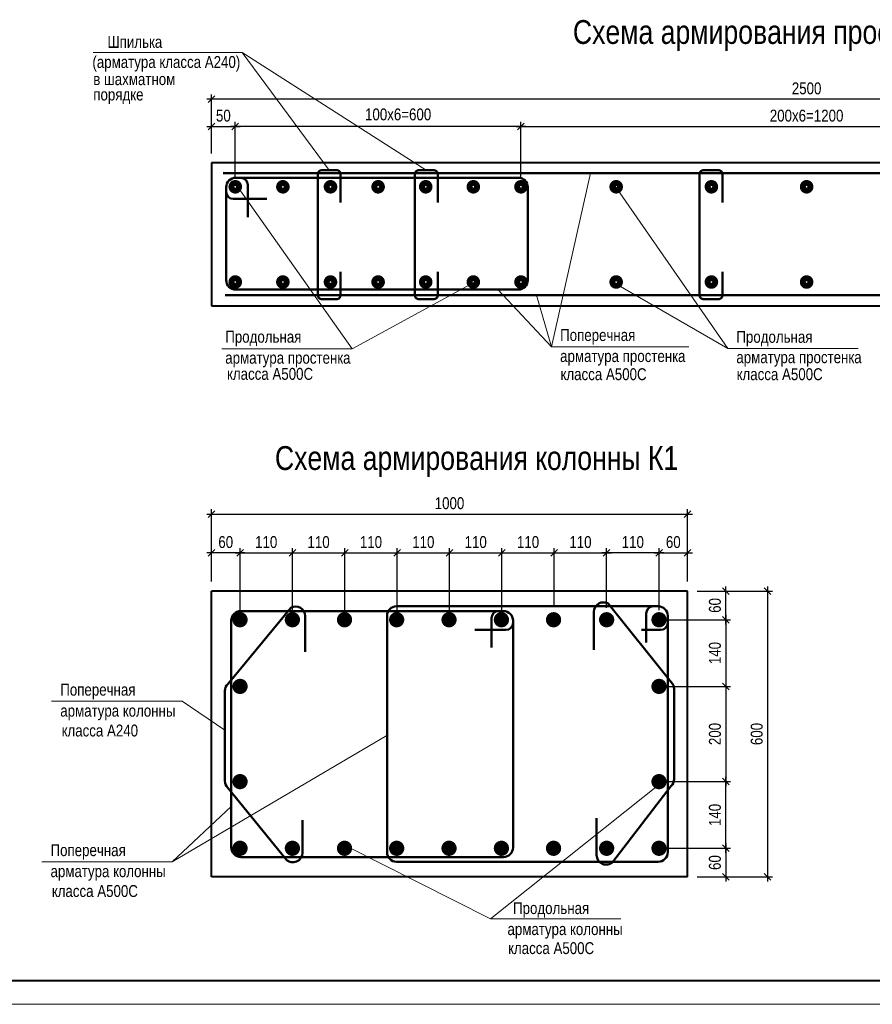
# Model space of a CAD drawing. Header units: millimetres. Extents: x 7861763 to 7919797, y 2044192 to 2085175.
# Tile 3 of 7: x 7881574 to 7899481, y 2044192 to 2064872. Entities that reach past the tile are written whole.
import ezdxf

# ---------------------------------------------------------------- set-up
doc = ezdxf.new("R2010")
doc.units = ezdxf.units.MM
doc.header["$MEASUREMENT"] = 0
for name, color, linetype, lineweight in [('СК-040-С(тены)', 12, 'Continuous', 40), ('СК-060-А(рматура)', 1, 'Continuous', 50), ('СК-200-Р(амка)', 7, 'Continuous', 40), ('СК-210-Р-РАМКА ЛИНИИ ТОНКИЕ', 7, 'Continuous', 15), ('СК-400-Т(екст)', 7, 'Continuous', 20)]:
    doc.layers.add(name, color=color, linetype=linetype, lineweight=lineweight)
doc.styles.add('RUSS', font='arial.ttf', dxfattribs={"width": 0.8})
doc.dimstyles.new('10', dxfattribs={"dimtxt": 250, "dimasz": 140, "dimexe": 100, "dimexo": 200, "dimgap": 100, "dimtad": 1, "dimdec": 0, "dimlfac": 0.1, "dimzin": 0, "dimdsep": 46, "dimtxsty": 'RUSS', "dimblk1": 'OBLIQUE', "dimblk2": 'OBLIQUE', "dimsah": 1, "dimcen": 0, "dimdle": 100, "dimclrd": 256, "dimclre": 256, "dimclrt": 256, "dimadec": 0, "dimazin": 0, "dimtfac": 1, "dimtdec": 0, "dimtix": 1, "dimtmove": 2, "dimatfit": 3, "dimldrblk": 'OBLIQUE', "dimfxl": 1, "dimtvp": 0.014, "dimtolj": 1, "dimtzin": 0, "dimarcsym": 0})

# ---------------------------------------------------------------- blocks, each defined once
blk = doc.blocks.new('_OBLIQUE')
at = {"color": 0, "linetype": 'ByBlock'}
blk.add_line((-0.5, -0.5), (0.5, 0.5), dxfattribs=at)
blk = doc.blocks.new('*D16')
at = {"layer": 'Defpoints', "color": 0, "transparency": 16777216}
for p in [(7885601, 2063200), (7885601, 2061862), (7910601, 2061862)]:
    blk.add_point(p, dxfattribs=at)
at = {"layer": 'СК-400-Т(екст)', "lineweight": -2, "transparency": 16777216}
for p, q in [((7885601, 2062062), (7885601, 2063300)), ((7910601, 2062062), (7910601, 2063300)), ((7910701, 2063200), (7885501, 2063200))]:
    blk.add_line(p, q, dxfattribs=at)
at = {"layer": 'СК-400-Т(екст)', "lineweight": -2, "transparency": 16777216, "xscale": 140, "yscale": 140, "zscale": 140, "rotation": 180}
blk.add_blockref('_OBLIQUE', (7885601, 2063200), dxfattribs=at)
at = {"layer": 'СК-400-Т(екст)', "lineweight": -2, "transparency": 16777216, "xscale": 140, "yscale": 140, "zscale": 140}
blk.add_blockref('_OBLIQUE', (7910601, 2063200), dxfattribs=at)
at = {"layer": 'СК-400-Т(екст)', "transparency": 16777216, "insert": (7898101, 2063428), "char_height": 250, "attachment_point": 5, "style": 'RUSS'}
blk.add_mtext('\\A1;2500', dxfattribs=at)
blk = doc.blocks.new('*D17')
at = {"layer": 'Defpoints', "color": 0, "transparency": 16777216}
for p in [(7886101, 2062627), (7885601, 2061862), (7886101, 2061617)]:
    blk.add_point(p, dxfattribs=at)
at = {"layer": 'СК-400-Т(екст)', "lineweight": -2, "transparency": 16777216}
for p, q in [((7885601, 2062062), (7885601, 2062727)), ((7886101, 2061817), (7886101, 2062727)), ((7885501, 2062627), (7886201, 2062627))]:
    blk.add_line(p, q, dxfattribs=at)
at = {"layer": 'СК-400-Т(екст)', "lineweight": -2, "transparency": 16777216, "xscale": 140, "yscale": 140, "zscale": 140, "rotation": 180}
blk.add_blockref('_OBLIQUE', (7885601, 2062627), dxfattribs=at)
at = {"layer": 'СК-400-Т(екст)', "lineweight": -2, "transparency": 16777216, "xscale": 140, "yscale": 140, "zscale": 140}
blk.add_blockref('_OBLIQUE', (7886101, 2062627), dxfattribs=at)
at = {"layer": 'СК-400-Т(екст)', "transparency": 16777216, "insert": (7885851, 2062855), "char_height": 250, "attachment_point": 5, "style": 'RUSS'}
blk.add_mtext('\\A1;50', dxfattribs=at)
blk = doc.blocks.new('*D22')
at = {"layer": 'Defpoints', "color": 0, "linetype": 'Continuous', "transparency": 16777216}
for p in [(7886101, 2062627), (7886101, 2061362), (7892101, 2061362)]:
    blk.add_point(p, dxfattribs=at)
at = {"layer": 'СК-400-Т(екст)', "linetype": 'Continuous', "lineweight": -2, "transparency": 16777216}
for p, q in [((7886101, 2061562), (7886101, 2062727)), ((7892101, 2061562), (7892101, 2062727)), ((7892201, 2062627), (7886001, 2062627))]:
    blk.add_line(p, q, dxfattribs=at)
at = {"layer": 'СК-400-Т(екст)', "linetype": 'Continuous', "lineweight": -2, "transparency": 16777216, "xscale": 140, "yscale": 140, "zscale": 140, "rotation": 180}
blk.add_blockref('_OBLIQUE', (7886101, 2062627), dxfattribs=at)
at = {"layer": 'СК-400-Т(екст)', "linetype": 'Continuous', "lineweight": -2, "transparency": 16777216, "xscale": 140, "yscale": 140, "zscale": 140}
blk.add_blockref('_OBLIQUE', (7892101, 2062627), dxfattribs=at)
at = {"layer": 'СК-400-Т(екст)', "linetype": 'Continuous', "transparency": 16777216, "insert": (7889522, 2062881), "char_height": 250, "attachment_point": 5, "style": 'RUSS'}
blk.add_mtext('\\A1;100x6=600', dxfattribs=at)
blk = doc.blocks.new('*D24')
at = {"layer": 'Defpoints', "color": 0, "transparency": 16777216}
for p in [(7895601, 2052869), (7896404, 2052869), (7895001, 2052269)]:
    blk.add_point(p, dxfattribs=at)
at = {"layer": 'СК-400-Т(екст)', "lineweight": -2, "transparency": 16777216}
for p, q in [((7896404, 2052169), (7896404, 2052969)), ((7895801, 2052869), (7896504, 2052869)), ((7895201, 2052269), (7896504, 2052269))]:
    blk.add_line(p, q, dxfattribs=at)
at = {"layer": 'СК-400-Т(екст)', "lineweight": -2, "transparency": 16777216, "xscale": 140, "yscale": 140, "zscale": 140}
for p, rotation in [((7896404, 2052869), 90), ((7896404, 2052269), 270)]:
    blk.add_blockref('_OBLIQUE', p, dxfattribs=dict(at, rotation=rotation))
at = {"layer": 'СК-400-Т(екст)', "transparency": 16777216, "insert": (7896176, 2052569), "char_height": 250, "attachment_point": 5, "rotation": 90, "style": 'RUSS'}
blk.add_mtext('\\A1;60', dxfattribs=at)
blk = doc.blocks.new('*D18')
at = {"layer": 'Defpoints', "color": 0, "transparency": 16777216}
for p in [(7895001, 2052269), (7895001, 2050869), (7896404, 2050869)]:
    blk.add_point(p, dxfattribs=at)
at = {"layer": 'СК-400-Т(екст)', "lineweight": -2, "transparency": 16777216}
for p, q in [((7896404, 2052369), (7896404, 2050769)), ((7895201, 2052269), (7896504, 2052269)), ((7895201, 2050869), (7896504, 2050869))]:
    blk.add_line(p, q, dxfattribs=at)
at = {"layer": 'СК-400-Т(екст)', "lineweight": -2, "transparency": 16777216, "xscale": 140, "yscale": 140, "zscale": 140}
for p, rotation in [((7896404, 2052269), 90), ((7896404, 2050869), 270)]:
    blk.add_blockref('_OBLIQUE', p, dxfattribs=dict(at, rotation=rotation))
at = {"layer": 'СК-400-Т(екст)', "transparency": 16777216, "insert": (7896176, 2051569), "char_height": 250, "attachment_point": 5, "rotation": 90, "style": 'RUSS'}
blk.add_mtext('\\A1;140', dxfattribs=at)
blk = doc.blocks.new('*D25')
at = {"layer": 'Defpoints', "color": 0, "transparency": 16777216}
for p in [(7895001, 2050869), (7895001, 2048869), (7896404, 2048869)]:
    blk.add_point(p, dxfattribs=at)
at = {"layer": 'СК-400-Т(екст)', "lineweight": -2, "transparency": 16777216}
for p, q in [((7896404, 2050969), (7896404, 2048769)), ((7895201, 2050869), (7896504, 2050869)), ((7895201, 2048869), (7896504, 2048869))]:
    blk.add_line(p, q, dxfattribs=at)
at = {"layer": 'СК-400-Т(екст)', "lineweight": -2, "transparency": 16777216, "xscale": 140, "yscale": 140, "zscale": 140}
for p, rotation in [((7896404, 2050869), 90), ((7896404, 2048869), 270)]:
    blk.add_blockref('_OBLIQUE', p, dxfattribs=dict(at, rotation=rotation))
at = {"layer": 'СК-400-Т(екст)', "transparency": 16777216, "insert": (7896176, 2049869), "char_height": 250, "attachment_point": 5, "rotation": 90, "style": 'RUSS'}
blk.add_mtext('\\A1;200', dxfattribs=at)
blk = doc.blocks.new('*D19')
at = {"layer": 'Defpoints', "color": 0, "transparency": 16777216}
for p in [(7895001, 2047469), (7895601, 2046869), (7896404, 2046869)]:
    blk.add_point(p, dxfattribs=at)
at = {"layer": 'СК-400-Т(екст)', "lineweight": -2, "transparency": 16777216}
for p, q in [((7896404, 2047569), (7896404, 2046769)), ((7895201, 2047469), (7896504, 2047469)), ((7895801, 2046869), (7896504, 2046869))]:
    blk.add_line(p, q, dxfattribs=at)
at = {"layer": 'СК-400-Т(екст)', "lineweight": -2, "transparency": 16777216, "xscale": 140, "yscale": 140, "zscale": 140}
for p, rotation in [((7896404, 2047469), 90), ((7896404, 2046869), 270)]:
    blk.add_blockref('_OBLIQUE', p, dxfattribs=dict(at, rotation=rotation))
at = {"layer": 'СК-400-Т(екст)', "transparency": 16777216, "insert": (7896176, 2047169), "char_height": 250, "attachment_point": 5, "rotation": 90, "style": 'RUSS'}
blk.add_mtext('\\A1;60', dxfattribs=at)
blk = doc.blocks.new('*D20')
at = {"layer": 'Defpoints', "color": 0, "transparency": 16777216}
for p in [(7895001, 2048869), (7896404, 2048869), (7895001, 2047469)]:
    blk.add_point(p, dxfattribs=at)
at = {"layer": 'СК-400-Т(екст)', "lineweight": -2, "transparency": 16777216}
for p, q in [((7895201, 2048869), (7896504, 2048869)), ((7896404, 2047369), (7896404, 2048969)), ((7895201, 2047469), (7896504, 2047469))]:
    blk.add_line(p, q, dxfattribs=at)
at = {"layer": 'СК-400-Т(екст)', "lineweight": -2, "transparency": 16777216, "xscale": 140, "yscale": 140, "zscale": 140}
for p, rotation in [((7896404, 2048869), 90), ((7896404, 2047469), 270)]:
    blk.add_blockref('_OBLIQUE', p, dxfattribs=dict(at, rotation=rotation))
at = {"layer": 'СК-400-Т(екст)', "transparency": 16777216, "insert": (7896176, 2048169), "char_height": 250, "attachment_point": 5, "rotation": 90, "style": 'RUSS'}
blk.add_mtext('\\A1;140', dxfattribs=at)
blk = doc.blocks.new('*D21')
at = {"layer": 'Defpoints', "color": 0, "transparency": 16777216}
for p in [(7895601, 2052869), (7895601, 2046869), (7897282, 2046869)]:
    blk.add_point(p, dxfattribs=at)
at = {"layer": 'СК-400-Т(екст)', "lineweight": -2, "transparency": 16777216}
for p, q in [((7897282, 2052969), (7897282, 2046769)), ((7895801, 2052869), (7897382, 2052869)), ((7895801, 2046869), (7897382, 2046869))]:
    blk.add_line(p, q, dxfattribs=at)
at = {"layer": 'СК-400-Т(екст)', "lineweight": -2, "transparency": 16777216, "xscale": 140, "yscale": 140, "zscale": 140}
for p, rotation in [((7897282, 2052869), 90), ((7897282, 2046869), 270)]:
    blk.add_blockref('_OBLIQUE', p, dxfattribs=dict(at, rotation=rotation))
at = {"layer": 'СК-400-Т(екст)', "transparency": 16777216, "insert": (7897054, 2049869), "char_height": 250, "attachment_point": 5, "rotation": 90, "style": 'RUSS'}
blk.add_mtext('\\A1;600', dxfattribs=at)
blk = doc.blocks.new('*D8')
at = {"layer": 'Defpoints', "color": 0, "transparency": 16777216}
for p in [(7895601, 2053671), (7895601, 2052869), (7895001, 2052269)]:
    blk.add_point(p, dxfattribs=at)
at = {"layer": 'СК-400-Т(екст)', "lineweight": -2, "transparency": 16777216}
for p, q in [((7895001, 2052469), (7895001, 2053771)), ((7895601, 2053069), (7895601, 2053771)), ((7894901, 2053671), (7895701, 2053671))]:
    blk.add_line(p, q, dxfattribs=at)
at = {"layer": 'СК-400-Т(екст)', "lineweight": -2, "transparency": 16777216, "xscale": 140, "yscale": 140, "zscale": 140, "rotation": 180}
blk.add_blockref('_OBLIQUE', (7895001, 2053671), dxfattribs=at)
at = {"layer": 'СК-400-Т(екст)', "lineweight": -2, "transparency": 16777216, "xscale": 140, "yscale": 140, "zscale": 140}
blk.add_blockref('_OBLIQUE', (7895601, 2053671), dxfattribs=at)
at = {"layer": 'СК-400-Т(екст)', "transparency": 16777216, "insert": (7895301, 2053899), "char_height": 250, "attachment_point": 5, "style": 'RUSS'}
blk.add_mtext('\\A1;60', dxfattribs=at)
blk = doc.blocks.new('*D9')
at = {"layer": 'Defpoints', "color": 0, "transparency": 16777216}
for p in [(7893901, 2053671), (7893901, 2052317), (7895001, 2052269)]:
    blk.add_point(p, dxfattribs=at)
at = {"layer": 'СК-400-Т(екст)', "lineweight": -2, "transparency": 16777216}
for p, q in [((7893901, 2052517), (7893901, 2053771)), ((7895001, 2052469), (7895001, 2053771)), ((7895101, 2053671), (7893801, 2053671))]:
    blk.add_line(p, q, dxfattribs=at)
at = {"layer": 'СК-400-Т(екст)', "lineweight": -2, "transparency": 16777216, "xscale": 140, "yscale": 140, "zscale": 140, "rotation": 180}
blk.add_blockref('_OBLIQUE', (7893901, 2053671), dxfattribs=at)
at = {"layer": 'СК-400-Т(екст)', "lineweight": -2, "transparency": 16777216, "xscale": 140, "yscale": 140, "zscale": 140}
blk.add_blockref('_OBLIQUE', (7895001, 2053671), dxfattribs=at)
at = {"layer": 'СК-400-Т(екст)', "transparency": 16777216, "insert": (7894451, 2053899), "char_height": 250, "attachment_point": 5, "style": 'RUSS'}
blk.add_mtext('\\A1;110', dxfattribs=at)
blk = doc.blocks.new('*D10')
at = {"layer": 'Defpoints', "color": 0, "transparency": 16777216}
for p in [(7885601, 2053671), (7885601, 2052869), (7886201, 2052269)]:
    blk.add_point(p, dxfattribs=at)
at = {"layer": 'СК-400-Т(екст)', "lineweight": -2, "transparency": 16777216}
for p, q in [((7885601, 2053069), (7885601, 2053771)), ((7886201, 2052469), (7886201, 2053771)), ((7886301, 2053671), (7885501, 2053671))]:
    blk.add_line(p, q, dxfattribs=at)
at = {"layer": 'СК-400-Т(екст)', "lineweight": -2, "transparency": 16777216, "xscale": 140, "yscale": 140, "zscale": 140, "rotation": 180}
blk.add_blockref('_OBLIQUE', (7885601, 2053671), dxfattribs=at)
at = {"layer": 'СК-400-Т(екст)', "lineweight": -2, "transparency": 16777216, "xscale": 140, "yscale": 140, "zscale": 140}
blk.add_blockref('_OBLIQUE', (7886201, 2053671), dxfattribs=at)
at = {"layer": 'СК-400-Т(екст)', "transparency": 16777216, "insert": (7885901, 2053899), "char_height": 250, "attachment_point": 5, "style": 'RUSS'}
blk.add_mtext('\\A1;60', dxfattribs=at)
blk = doc.blocks.new('*D11')
at = {"layer": 'Defpoints', "color": 0, "transparency": 16777216}
for p in [(7887301, 2053671), (7886201, 2052269), (7887301, 2052269)]:
    blk.add_point(p, dxfattribs=at)
at = {"layer": 'СК-400-Т(екст)', "lineweight": -2, "transparency": 16777216}
for p, q in [((7886201, 2052469), (7886201, 2053771)), ((7887301, 2052469), (7887301, 2053771)), ((7886101, 2053671), (7887401, 2053671))]:
    blk.add_line(p, q, dxfattribs=at)
at = {"layer": 'СК-400-Т(екст)', "lineweight": -2, "transparency": 16777216, "xscale": 140, "yscale": 140, "zscale": 140, "rotation": 180}
blk.add_blockref('_OBLIQUE', (7886201, 2053671), dxfattribs=at)
at = {"layer": 'СК-400-Т(екст)', "lineweight": -2, "transparency": 16777216, "xscale": 140, "yscale": 140, "zscale": 140}
blk.add_blockref('_OBLIQUE', (7887301, 2053671), dxfattribs=at)
at = {"layer": 'СК-400-Т(екст)', "transparency": 16777216, "insert": (7886751, 2053899), "char_height": 250, "attachment_point": 5, "style": 'RUSS'}
blk.add_mtext('\\A1;110', dxfattribs=at)
blk = doc.blocks.new('*D12')
at = {"layer": 'Defpoints', "color": 0, "transparency": 16777216}
for p in [(7895601, 2054488), (7885601, 2052869), (7895601, 2052869)]:
    blk.add_point(p, dxfattribs=at)
at = {"layer": 'СК-400-Т(екст)', "lineweight": -2, "transparency": 16777216}
for p, q in [((7885501, 2054488), (7895701, 2054488)), ((7885601, 2053069), (7885601, 2054588)), ((7895601, 2053069), (7895601, 2054588))]:
    blk.add_line(p, q, dxfattribs=at)
at = {"layer": 'СК-400-Т(екст)', "lineweight": -2, "transparency": 16777216, "xscale": 140, "yscale": 140, "zscale": 140, "rotation": 180}
blk.add_blockref('_OBLIQUE', (7885601, 2054488), dxfattribs=at)
at = {"layer": 'СК-400-Т(екст)', "lineweight": -2, "transparency": 16777216, "xscale": 140, "yscale": 140, "zscale": 140}
blk.add_blockref('_OBLIQUE', (7895601, 2054488), dxfattribs=at)
at = {"layer": 'СК-400-Т(екст)', "transparency": 16777216, "insert": (7890601, 2054715), "char_height": 250, "attachment_point": 5, "style": 'RUSS'}
blk.add_mtext('\\A1;1000', dxfattribs=at)
blk = doc.blocks.new('*D27')
at = {"layer": 'Defpoints', "color": 0, "transparency": 16777216}
for p in [(7888401, 2053671), (7887301, 2052869), (7888401, 2052869)]:
    blk.add_point(p, dxfattribs=at)
at = {"layer": 'СК-400-Т(екст)', "lineweight": -2, "transparency": 16777216}
for p, q in [((7887301, 2053069), (7887301, 2053771)), ((7888401, 2053069), (7888401, 2053771)), ((7887201, 2053671), (7888501, 2053671))]:
    blk.add_line(p, q, dxfattribs=at)
at = {"layer": 'СК-400-Т(екст)', "lineweight": -2, "transparency": 16777216, "xscale": 140, "yscale": 140, "zscale": 140, "rotation": 180}
blk.add_blockref('_OBLIQUE', (7887301, 2053671), dxfattribs=at)
at = {"layer": 'СК-400-Т(екст)', "lineweight": -2, "transparency": 16777216, "xscale": 140, "yscale": 140, "zscale": 140}
blk.add_blockref('_OBLIQUE', (7888401, 2053671), dxfattribs=at)
at = {"layer": 'СК-400-Т(екст)', "transparency": 16777216, "insert": (7887851, 2053899), "char_height": 250, "attachment_point": 5, "style": 'RUSS'}
blk.add_mtext('\\A1;110', dxfattribs=at)
blk = doc.blocks.new('*D28')
at = {"layer": 'Defpoints', "color": 0, "transparency": 16777216}
for p in [(7889501, 2053671), (7888401, 2052269), (7889501, 2052269)]:
    blk.add_point(p, dxfattribs=at)
at = {"layer": 'СК-400-Т(екст)', "lineweight": -2, "transparency": 16777216}
for p, q in [((7888401, 2052469), (7888401, 2053771)), ((7889501, 2052469), (7889501, 2053771)), ((7888301, 2053671), (7889601, 2053671))]:
    blk.add_line(p, q, dxfattribs=at)
at = {"layer": 'СК-400-Т(екст)', "lineweight": -2, "transparency": 16777216, "xscale": 140, "yscale": 140, "zscale": 140, "rotation": 180}
blk.add_blockref('_OBLIQUE', (7888401, 2053671), dxfattribs=at)
at = {"layer": 'СК-400-Т(екст)', "lineweight": -2, "transparency": 16777216, "xscale": 140, "yscale": 140, "zscale": 140}
blk.add_blockref('_OBLIQUE', (7889501, 2053671), dxfattribs=at)
at = {"layer": 'СК-400-Т(екст)', "transparency": 16777216, "insert": (7888951, 2053899), "char_height": 250, "attachment_point": 5, "style": 'RUSS'}
blk.add_mtext('\\A1;110', dxfattribs=at)
blk = doc.blocks.new('*D29')
at = {"layer": 'Defpoints', "color": 0, "transparency": 16777216}
for p in [(7888401, 2053671), (7887301, 2052869), (7888401, 2052869)]:
    blk.add_point(p, dxfattribs=at)
at = {"layer": 'СК-400-Т(екст)', "lineweight": -2, "transparency": 16777216}
for p, q in [((7887301, 2053069), (7887301, 2053771)), ((7888401, 2053069), (7888401, 2053771)), ((7887201, 2053671), (7888501, 2053671))]:
    blk.add_line(p, q, dxfattribs=at)
at = {"layer": 'СК-400-Т(екст)', "lineweight": -2, "transparency": 16777216, "xscale": 140, "yscale": 140, "zscale": 140, "rotation": 180}
blk.add_blockref('_OBLIQUE', (7887301, 2053671), dxfattribs=at)
at = {"layer": 'СК-400-Т(екст)', "lineweight": -2, "transparency": 16777216, "xscale": 140, "yscale": 140, "zscale": 140}
blk.add_blockref('_OBLIQUE', (7888401, 2053671), dxfattribs=at)
at = {"layer": 'СК-400-Т(екст)', "transparency": 16777216, "insert": (7887851, 2053899), "char_height": 250, "attachment_point": 5, "style": 'RUSS'}
blk.add_mtext('\\A1;110', dxfattribs=at)
blk = doc.blocks.new('*D30')
at = {"layer": 'Defpoints', "color": 0, "transparency": 16777216}
for p in [(7891701, 2053671), (7890601, 2052269), (7891701, 2052269)]:
    blk.add_point(p, dxfattribs=at)
at = {"layer": 'СК-400-Т(екст)', "lineweight": -2, "transparency": 16777216}
for p, q in [((7890601, 2052469), (7890601, 2053771)), ((7891701, 2052469), (7891701, 2053771)), ((7890501, 2053671), (7891801, 2053671))]:
    blk.add_line(p, q, dxfattribs=at)
at = {"layer": 'СК-400-Т(екст)', "lineweight": -2, "transparency": 16777216, "xscale": 140, "yscale": 140, "zscale": 140, "rotation": 180}
blk.add_blockref('_OBLIQUE', (7890601, 2053671), dxfattribs=at)
at = {"layer": 'СК-400-Т(екст)', "lineweight": -2, "transparency": 16777216, "xscale": 140, "yscale": 140, "zscale": 140}
blk.add_blockref('_OBLIQUE', (7891701, 2053671), dxfattribs=at)
at = {"layer": 'СК-400-Т(екст)', "transparency": 16777216, "insert": (7891151, 2053899), "char_height": 250, "attachment_point": 5, "style": 'RUSS'}
blk.add_mtext('\\A1;110', dxfattribs=at)
blk = doc.blocks.new('*D31')
at = {"layer": 'Defpoints', "color": 0, "transparency": 16777216}
for p in [(7892801, 2053671), (7891701, 2052869), (7892801, 2052869)]:
    blk.add_point(p, dxfattribs=at)
at = {"layer": 'СК-400-Т(екст)', "lineweight": -2, "transparency": 16777216}
for p, q in [((7891701, 2053069), (7891701, 2053771)), ((7892801, 2053069), (7892801, 2053771)), ((7891601, 2053671), (7892901, 2053671))]:
    blk.add_line(p, q, dxfattribs=at)
at = {"layer": 'СК-400-Т(екст)', "lineweight": -2, "transparency": 16777216, "xscale": 140, "yscale": 140, "zscale": 140, "rotation": 180}
blk.add_blockref('_OBLIQUE', (7891701, 2053671), dxfattribs=at)
at = {"layer": 'СК-400-Т(екст)', "lineweight": -2, "transparency": 16777216, "xscale": 140, "yscale": 140, "zscale": 140}
blk.add_blockref('_OBLIQUE', (7892801, 2053671), dxfattribs=at)
at = {"layer": 'СК-400-Т(екст)', "transparency": 16777216, "insert": (7892251, 2053899), "char_height": 250, "attachment_point": 5, "style": 'RUSS'}
blk.add_mtext('\\A1;110', dxfattribs=at)
blk = doc.blocks.new('*D32')
at = {"layer": 'Defpoints', "color": 0, "transparency": 16777216}
for p in [(7893901, 2053671), (7893901, 2052869), (7892801, 2052362)]:
    blk.add_point(p, dxfattribs=at)
at = {"layer": 'СК-400-Т(екст)', "lineweight": -2, "transparency": 16777216}
for p, q in [((7892801, 2052562), (7892801, 2053771)), ((7893901, 2053069), (7893901, 2053771)), ((7892701, 2053671), (7894001, 2053671))]:
    blk.add_line(p, q, dxfattribs=at)
at = {"layer": 'СК-400-Т(екст)', "lineweight": -2, "transparency": 16777216, "xscale": 140, "yscale": 140, "zscale": 140, "rotation": 180}
blk.add_blockref('_OBLIQUE', (7892801, 2053671), dxfattribs=at)
at = {"layer": 'СК-400-Т(екст)', "lineweight": -2, "transparency": 16777216, "xscale": 140, "yscale": 140, "zscale": 140}
blk.add_blockref('_OBLIQUE', (7893901, 2053671), dxfattribs=at)
at = {"layer": 'СК-400-Т(екст)', "transparency": 16777216, "insert": (7893351, 2053899), "char_height": 250, "attachment_point": 5, "style": 'RUSS'}
blk.add_mtext('\\A1;110', dxfattribs=at)
blk = doc.blocks.new('*D33')
at = {"layer": 'Defpoints', "color": 0, "transparency": 16777216}
for p in [(7890601, 2053671), (7889501, 2052869), (7890601, 2052869)]:
    blk.add_point(p, dxfattribs=at)
at = {"layer": 'СК-400-Т(екст)', "lineweight": -2, "transparency": 16777216}
for p, q in [((7889501, 2053069), (7889501, 2053771)), ((7890601, 2053069), (7890601, 2053771)), ((7889401, 2053671), (7890701, 2053671))]:
    blk.add_line(p, q, dxfattribs=at)
at = {"layer": 'СК-400-Т(екст)', "lineweight": -2, "transparency": 16777216, "xscale": 140, "yscale": 140, "zscale": 140, "rotation": 180}
blk.add_blockref('_OBLIQUE', (7889501, 2053671), dxfattribs=at)
at = {"layer": 'СК-400-Т(екст)', "lineweight": -2, "transparency": 16777216, "xscale": 140, "yscale": 140, "zscale": 140}
blk.add_blockref('_OBLIQUE', (7890601, 2053671), dxfattribs=at)
at = {"layer": 'СК-400-Т(екст)', "transparency": 16777216, "insert": (7890051, 2053899), "char_height": 250, "attachment_point": 5, "style": 'RUSS'}
blk.add_mtext('\\A1;110', dxfattribs=at)
blk = doc.blocks.new('*D35')
at = {"layer": 'Defpoints', "color": 0, "linetype": 'Continuous', "transparency": 16777216}
for p in [(7904101, 2062627), (7892101, 2061362), (7904101, 2061362)]:
    blk.add_point(p, dxfattribs=at)
at = {"layer": 'СК-400-Т(екст)', "linetype": 'Continuous', "lineweight": -2, "transparency": 16777216}
for p, q in [((7892101, 2061562), (7892101, 2062727)), ((7904101, 2061562), (7904101, 2062727)), ((7892001, 2062627), (7904201, 2062627))]:
    blk.add_line(p, q, dxfattribs=at)
at = {"layer": 'СК-400-Т(екст)', "linetype": 'Continuous', "lineweight": -2, "transparency": 16777216, "xscale": 140, "yscale": 140, "zscale": 140, "rotation": 180}
blk.add_blockref('_OBLIQUE', (7892101, 2062627), dxfattribs=at)
at = {"layer": 'СК-400-Т(екст)', "linetype": 'Continuous', "lineweight": -2, "transparency": 16777216, "xscale": 140, "yscale": 140, "zscale": 140}
blk.add_blockref('_OBLIQUE', (7904101, 2062627), dxfattribs=at)
at = {"layer": 'СК-400-Т(екст)', "linetype": 'Continuous', "transparency": 16777216, "insert": (7898101, 2062855), "char_height": 250, "attachment_point": 5, "style": 'RUSS'}
blk.add_mtext('\\A1;200x6=1200', dxfattribs=at)

msp = doc.modelspace()

# ---------------------------------------------------------------- linework, layer by layer
at = {"layer": 'СК-040-С(тены)'}
for p, q in [((7885601.3, 2061862.2), (7885601.3, 2058862.2)), ((7910601.3, 2061862.2), (7885601.3, 2061862.2)), ((7885601.3, 2058862.2), (7910601.3, 2058862.2)), ((7885601.3, 2046868.6), (7885601.3, 2052868.6)), ((7895601.3, 2052868.6), (7885601.3, 2052868.6)), ((7895601.3, 2046868.6), (7895601.3, 2052868.6)), ((7895601.3, 2046868.6), (7885601.3, 2046868.6))]:
    msp.add_line(p, q, dxfattribs=at)
at = {"layer": 'СК-060-А(рматура)'}
for p, q in [((7885848.5, 2061648.7), (7910448.2, 2061648.7)), ((7892045.8, 2061551.4), (7886110.7, 2061551.4)), ((7885910.7, 2061351.4), (7885910.7, 2059403.4)), ((7886364.1, 2061401.4), (7886364.1, 2060720.8)), ((7892245.8, 2061351.4), (7892245.8, 2059403.4)), ((7886763.3, 2061107), (7886060.7, 2061107)), ((7892045.8, 2059203.4), (7886110.7, 2059203.4)), ((7885889.8, 2059087.3), (7910456.4, 2059087.3)), ((7894984.7, 2052550.8), (7889488.2, 2052550.8)), ((7893933.8, 2052607.5), (7895259.2, 2050956.6)), ((7887268.8, 2052518.6), (7885943.5, 2050916.2)), ((7891735.9, 2052450.8), (7886217.9, 2052450.8)), ((7887568.6, 2052345.3), (7887568.6, 2051595.4)), ((7889288.2, 2047385.4), (7889288.2, 2052350.8)), ((7893634, 2052434.2), (7893634, 2051635.8)), ((7894731.3, 2052400.8), (7894731.3, 2051788.9)), ((7895184.7, 2047385.4), (7895184.7, 2052350.8)), ((7886017.9, 2047485.4), (7886017.9, 2052250.8)), ((7891482.5, 2052300.8), (7891482.5, 2051688.9)), ((7891935.9, 2047485.4), (7891935.9, 2052250.8)), ((7891133.4, 2052055.4), (7891785.9, 2052055.4)), ((7894632.1, 2052055.4), (7895034.7, 2052055.4)), ((7885883.9, 2050773.9), (7885883.9, 2048882.7)), ((7895318.7, 2050814.2), (7895318.7, 2048923)), ((7887171.9, 2047233.5), (7885943.5, 2048740.3)), ((7894030.7, 2047182.9), (7895259.2, 2048780.7)), ((7887512.4, 2047375.9), (7887512.4, 2048059.9)), ((7893690.2, 2047325.2), (7893690.2, 2048100.3)), ((7891735.9, 2047285.4), (7886217.9, 2047285.4)), ((7894984.7, 2047185.4), (7889488.2, 2047185.4))]:
    msp.add_line(p, q, dxfattribs=at)
at = {"layer": 'СК-060-А(рматура)', "flags": 128}
for points in [[(7888314.8, 2059576.4), (7888314.8, 2059089.7, -0.4142136), (7888224.8, 2058999.7), (7887923.7, 2058999.7, -0.4142136), (7887833.7, 2059089.7), (7887833.7, 2061624.1, -0.4142136), (7887923.7, 2061714.1), (7888224.8, 2061714.1, -0.4142136), (7888314.8, 2061624.1), (7888314.8, 2061029.9)], [(7890354.6, 2059576.4), (7890354.6, 2059089.7, -0.4142136), (7890264.6, 2058999.7), (7889963.5, 2058999.7, -0.4142136), (7889873.5, 2059089.7), (7889873.5, 2061624.1, -0.4142136), (7889963.5, 2061714.1), (7890264.6, 2061714.1, -0.4142136), (7890354.6, 2061624.1), (7890354.6, 2061029.9)], [(7896333.9, 2059576.4), (7896333.9, 2059089.7, -0.4142136), (7896243.9, 2058999.7), (7895942.8, 2058999.7, -0.4142136), (7895852.8, 2059089.7), (7895852.8, 2061624.1, -0.4142136), (7895942.8, 2061714.1), (7896243.9, 2061714.1, -0.4142136), (7896333.9, 2061624.1), (7896333.9, 2061029.9)]]:
    msp.add_lwpolyline(points, format="xyb", dxfattribs=at)
at = {"layer": 'СК-060-А(рматура)'}
for centre, radius, start, end in [((7886110.7, 2061351.4), 200, 90, 180), ((7886214.1, 2061401.4), 150, 0, 90), ((7892045.8, 2061351.4), 200, 0, 90), ((7886060.7, 2061257), 150, 180, 270), ((7886110.7, 2059403.4), 200, 180, 270), ((7892045.8, 2059403.4), 200, 270, 0), ((7887368.6, 2052345.3), 200, 0, 119.94024), ((7889488.2, 2052350.8), 200, 90, 180), ((7893834, 2052434.2), 200, 60.05976, 180), ((7894881.3, 2052400.8), 150, 90, 180), ((7894984.7, 2052350.8), 200, 0, 90), ((7886217.9, 2052250.8), 200, 90, 180), ((7891632.5, 2052300.8), 150, 90, 180), ((7891735.9, 2052250.8), 200, 0, 90), ((7891785.9, 2052205.4), 150, 270, 0), ((7895034.7, 2052205.4), 150, 270, 0), ((7886083.9, 2050773.9), 200, 134.61601, 180), ((7895118.7, 2050814.2), 200, 0, 45.38399), ((7886083.9, 2048882.7), 200, 180, 225.38399), ((7895118.7, 2048923), 200, 314.61601, 0), ((7886217.9, 2047485.4), 200, 180, 270), ((7887312.4, 2047375.9), 200, 225.38399, 0), ((7889488.2, 2047385.4), 200, 180, 270), ((7891735.9, 2047485.4), 200, 270, 0), ((7894984.7, 2047385.4), 200, 270, 0), ((7893890.2, 2047325.2), 200, 180, 314.61601)]:
    msp.add_arc(centre, radius, start, end, dxfattribs=at)
at = {"layer": 'СК-200-Р(амка)'}
msp.add_line((7863763.2, 2044691.6), (7918111.7, 2044691.6), dxfattribs=at)
at = {"layer": 'СК-210-Р-РАМКА ЛИНИИ ТОНКИЕ'}
msp.add_line((7861763.2, 2044191.6), (7918611.7, 2044191.6), dxfattribs=at)
at = {"layer": 'СК-400-Т(екст)'}
for p, q in [((7883116.8, 2064182.2), (7886243.2, 2064182.2)), ((7886243.2, 2064182.2), (7888074.3, 2061714.1)), ((7886243.2, 2064182.2), (7890114, 2061714.1)), ((7892742.4, 2058004.3), (7893561.1, 2061648.7)), ((7888557, 2057961.7), (7886129.4, 2061394.6)), ((7896443.8, 2057966.4), (7894063.5, 2061396.2)), ((7888557, 2057961.7), (7891111.7, 2059354.4)), ((7892742.4, 2058004.3), (7891616.2, 2059203.4)), ((7896443.8, 2057966.4), (7894094.5, 2059321.9)), ((7892742.4, 2058004.3), (7892427.1, 2059087.3)), ((7885818.6, 2057961.7), (7888557, 2057961.7)), ((7892742.4, 2058004.3), (7895628.9, 2058004.3)), ((7896443.8, 2057966.4), (7899182.2, 2057966.4)), ((7882244.2, 2050556.3), (7884982.6, 2050556.3)), ((7884982.6, 2050556.3), (7885883.9, 2049948.8)), ((7884778, 2047184.8), (7889287.3, 2049835.8)), ((7891462.4, 2045984.1), (7895074.6, 2048866.5)), ((7884778, 2047184.8), (7886017.9, 2048347.6)), ((7891462.4, 2045984.1), (7888439, 2047510)), ((7882039.6, 2047184.8), (7884778, 2047184.8)), ((7891462.4, 2045984.1), (7894200.8, 2045984.1))]:
    msp.add_line(p, q, dxfattribs=at)
at = {"layer": 'СК-400-Т(екст)', "const_width": 160}
for points in [[(7886038.8, 2061362.2, 1), (7886163.8, 2061362.2, 1)], [(7887038.8, 2061362.2, 1), (7887163.8, 2061362.2, 1)], [(7888038.8, 2061362.2, 1), (7888163.8, 2061362.2, 1)], [(7889038.8, 2061362.2, 1), (7889163.8, 2061362.2, 1)], [(7890038.8, 2061362.2, 1), (7890163.8, 2061362.2, 1)], [(7891038.8, 2061362.2, 1), (7891163.8, 2061362.2, 1)], [(7892038.8, 2061362.2, 1), (7892163.8, 2061362.2, 1)], [(7894038.8, 2061362.2, 1), (7894163.8, 2061362.2, 1)], [(7896038.8, 2061362.2, 1), (7896163.8, 2061362.2, 1)], [(7898038.8, 2061362.2, 1), (7898163.8, 2061362.2, 1)], [(7886038.8, 2059362.2, 1), (7886163.8, 2059362.2, 1)], [(7887038.8, 2059362.2, 1), (7887163.8, 2059362.2, 1)], [(7888038.8, 2059362.2, 1), (7888163.8, 2059362.2, 1)], [(7889038.8, 2059362.2, 1), (7889163.8, 2059362.2, 1)], [(7890038.8, 2059362.2, 1), (7890163.8, 2059362.2, 1)], [(7891038.8, 2059362.2, 1), (7891163.8, 2059362.2, 1)], [(7892038.8, 2059362.2, 1), (7892163.8, 2059362.2, 1)], [(7894038.8, 2059362.2, 1), (7894163.8, 2059362.2, 1)], [(7896038.8, 2059362.2, 1), (7896163.8, 2059362.2, 1)], [(7898038.8, 2059362.2, 1), (7898163.8, 2059362.2, 1)], [(7886201.3, 2052188.6, 1), (7886201.3, 2052348.6, 1)], [(7886138.8, 2052268.6, 1), (7886263.8, 2052268.6, 1)], [(7887301.3, 2052188.6, 1), (7887301.3, 2052348.6, 1)], [(7887238.8, 2052268.6, 1), (7887363.8, 2052268.6, 1)], [(7888396.3, 2052188.6, 1), (7888396.3, 2052348.6, 1)], [(7888458.8, 2052268.6, -1), (7888333.8, 2052268.6, -1)], [(7889491.3, 2052188.6, 1), (7889491.3, 2052348.6, 1)], [(7889553.8, 2052268.6, -1), (7889428.8, 2052268.6, -1)], [(7890591.3, 2052188.6, 1), (7890591.3, 2052348.6, 1)], [(7890653.8, 2052268.6, -1), (7890528.8, 2052268.6, -1)], [(7891691.3, 2052188.6, -1), (7891691.3, 2052348.6, -1)], [(7892786.3, 2052188.6, -1), (7892786.3, 2052348.6, -1)], [(7893901.3, 2052188.6, 1), (7893901.3, 2052348.6, 1)], [(7895001.3, 2052188.6, 1), (7895001.3, 2052348.6, 1)], [(7894938.8, 2052268.6, 1), (7895063.8, 2052268.6, 1)], [(7886201.3, 2050788.6, 1), (7886201.3, 2050948.6, 1)], [(7886201.3, 2050931.1, -1), (7886201.3, 2050806.1, -1)], [(7895001.3, 2050788.6, 1), (7895001.3, 2050948.6, 1)], [(7895001.3, 2050931.1, 1), (7895001.3, 2050806.1, 1)], [(7886201.3, 2048788.6, 1), (7886201.3, 2048948.6, 1)], [(7886201.3, 2048806.1, 1), (7886201.3, 2048931.1, 1)], [(7895001.3, 2048788.6, 1), (7895001.3, 2048948.6, 1)], [(7895001.3, 2048806.1, -1), (7895001.3, 2048931.1, -1)], [(7886201.3, 2047388.6, 1), (7886201.3, 2047548.6, 1)], [(7886138.8, 2047468.6, -1), (7886263.8, 2047468.6, -1)], [(7887301.3, 2047388.6, 1), (7887301.3, 2047548.6, 1)], [(7887238.8, 2047468.6, -1), (7887363.8, 2047468.6, -1)], [(7888396.3, 2047388.6, 1), (7888396.3, 2047548.6, 1)], [(7888458.8, 2047468.6, 1), (7888333.8, 2047468.6, 1)], [(7889491.3, 2047388.6, 1), (7889491.3, 2047548.6, 1)], [(7889553.8, 2047468.6, 1), (7889428.8, 2047468.6, 1)], [(7890591.3, 2047388.6, 1), (7890591.3, 2047548.6, 1)], [(7890653.8, 2047468.6, 1), (7890528.8, 2047468.6, 1)], [(7891691.3, 2047388.6, -1), (7891691.3, 2047548.6, -1)], [(7892786.3, 2047388.6, -1), (7892786.3, 2047548.6, -1)], [(7893901.3, 2047388.6, 1), (7893901.3, 2047548.6, 1)], [(7893963.8, 2047468.6, 1), (7893838.8, 2047468.6, 1)], [(7895001.3, 2047388.6, 1), (7895001.3, 2047548.6, 1)], [(7894938.8, 2047468.6, -1), (7895063.8, 2047468.6, -1)]]:
    msp.add_lwpolyline(points, format="xyb", close=True, dxfattribs=at)

# ---------------------------------------------------------------- texts
at = {"layer": 'СК-400-Т(екст)', "style": 'RUSS', "width": 0.8}
for s, p in [('Cхема армирования простенков', (7893192.5, 2064363.1)), ('Cхема армирования колонны К1', (7886934.3, 2055414.7))]:
    msp.add_text(s, height=500, dxfattribs=at).set_placement(p)
at = {"layer": 'СК-400-Т(екст)', "linetype": 'Continuous', "style": 'RUSS', "width": 0.8}
for s, p in [('Шпилька', (7883417.8, 2064280.5)), ('(арматура класса А240)', (7883100.8, 2063858.3)), ('в шахматном', (7883119.7, 2063497.8)), ('порядке', (7883119.7, 2063175)), ('Продольная ', (7885891.3, 2058087.6)), ('Поперечная ', (7892924.2, 2058122.9)), ('Продольная ', (7896625.6, 2058085)), ('арматура простенка', (7885891.3, 2057646.2)), ('арматура простенка', (7892924.2, 2057681.6)), ('арматура простенка', (7896625.6, 2057657.4)), ('класса А500С', (7885929, 2057308)), ('класса А500С', (7892933.5, 2057300.8)), ('класса А500С', (7896631.9, 2057300.8)), ('Поперечная ', (7882426, 2050674.9)), ('арматура колонны', (7882426, 2050233.5)), ('класса А240', (7882454.4, 2049817)), ('Поперечная ', (7882221.4, 2047303.3)), ('арматура колонны', (7882221.4, 2046862)), ('класса А500C', (7882249.8, 2046445.4)), ('Продольная ', (7891935.4, 2046086.8)), ('арматура колонны', (7891818.8, 2045645.4)), ('класса А500C', (7891831.8, 2045246.5))]:
    msp.add_text(s, height=250, dxfattribs=at).set_placement(p)

# ---------------------------------------------------------------- dimensions: what is measured, and where the dimension line sits
at = {"layer": 'СК-400-Т(екст)'}
for base, p1, p2, picture, middle in [((7885601.3, 2063200.2), (7910601.3, 2061862.2), (7885601.3, 2061862.2), '*D16', (7898101.3, 2063427.9)), ((7886101.3, 2062627), (7885601.3, 2061862.2), (7886101.3, 2061617.3), '*D17', (7885851.3, 2062854.7))]:
    dim = msp.add_linear_dim(base=base, p1=p1, p2=p2, dimstyle='10', override={"dimlfac": 0.1}, dxfattribs=at)
    dim.commit()
    dim.dimension.update_dxf_attribs({"geometry": picture, "text_midpoint": middle})
at = {"layer": 'СК-400-Т(екст)', "linetype": 'Continuous'}
dim = msp.add_linear_dim(base=(7886101.3, 2062627), p1=(7892101.3, 2061362.2), p2=(7886101.3, 2061362.2), text='100x6=<>', dimstyle='10', dxfattribs=at)
dim.commit()
dim.dimension.update_dxf_attribs({"geometry": '*D22', "text_midpoint": (7889521.9, 2062881.2), "dimtype": 160})
dim = msp.add_linear_dim(base=(7904101.3, 2062627), p1=(7892101.3, 2061362.2), p2=(7904101.3, 2061362.2), text='200x6=<>', dimstyle='10', dxfattribs=at)
dim.commit()
dim.dimension.update_dxf_attribs({"geometry": '*D35', "text_midpoint": (7898101.3, 2062854.7)})
at = {"layer": 'СК-400-Т(екст)'}
for base, p1, p2, picture, middle in [((7895601.3, 2054487.6), (7885601.3, 2052868.6), (7895601.3, 2052868.6), '*D12', (7890601.3, 2054715.2)), ((7888401.3, 2053671.3), (7887301.3, 2052868.6), (7888401.3, 2052868.6), '*D27', (7887851.3, 2053898.9)), ((7888401.3, 2053671.3), (7887301.3, 2052868.6), (7888401.3, 2052868.6), '*D29', (7887851.3, 2053898.9)), ((7890601.3, 2053671.3), (7889501.3, 2052868.6), (7890601.3, 2052868.6), '*D33', (7890051.3, 2053898.9)), ((7892801.3, 2053671.3), (7891701.3, 2052868.6), (7892801.3, 2052868.6), '*D31', (7892251.3, 2053898.9)), ((7893901.3, 2053671.3), (7892801.3, 2052362), (7893901.3, 2052868.6), '*D32', (7893351.3, 2053898.9)), ((7893901.3, 2053671.3), (7895001.3, 2052268.6), (7893901.3, 2052317.2), '*D9', (7894451.3, 2053898.9)), ((7895601.3, 2053671.3), (7895001.3, 2052268.6), (7895601.3, 2052868.6), '*D8', (7895301.3, 2053898.9))]:
    dim = msp.add_linear_dim(base=base, p1=p1, p2=p2, dimstyle='10', dxfattribs=at)
    dim.commit()
    dim.dimension.update_dxf_attribs({"geometry": picture, "text_midpoint": middle})
for base, p1, p2, angle, picture, middle in [((7885601.3, 2053671.3), (7886201.3, 2052268.6), (7885601.3, 2052868.6), 180, '*D10', (7885901.3, 2053898.9)), ((7887301.3, 2053671.3), (7886201.3, 2052268.6), (7887301.3, 2052268.6), 180, '*D11', (7886751.3, 2053898.9)), ((7889501.3, 2053671.3), (7888401.3, 2052268.6), (7889501.3, 2052268.6), 180, '*D28', (7888951.3, 2053898.9)), ((7891701.3, 2053671.3), (7890601.3, 2052268.6), (7891701.3, 2052268.6), 180, '*D30', (7891151.3, 2053898.9)), ((7896404, 2052868.6), (7895001.3, 2052268.6), (7895601.3, 2052868.6), 90, '*D24', (7896176.3, 2052568.6)), ((7897281.5, 2046868.6), (7895601.3, 2052868.6), (7895601.3, 2046868.6), 90, '*D21', (7897053.9, 2049868.6)), ((7896404, 2050868.6), (7895001.3, 2052268.6), (7895001.3, 2050868.6), 90, '*D18', (7896176.3, 2051568.6)), ((7896404, 2048868.6), (7895001.3, 2050868.6), (7895001.3, 2048868.6), 90, '*D25', (7896176.3, 2049868.6)), ((7896404, 2048868.6), (7895001.3, 2047468.6), (7895001.3, 2048868.6), 270, '*D20', (7896176.3, 2048168.6)), ((7896404, 2046868.6), (7895001.3, 2047468.6), (7895601.3, 2046868.6), 270, '*D19', (7896176.3, 2047168.6))]:
    dim = msp.add_linear_dim(base=base, p1=p1, p2=p2, angle=angle, dimstyle='10', dxfattribs=at)
    dim.commit()
    dim.dimension.update_dxf_attribs({"geometry": picture, "text_midpoint": middle})

doc.saveas('drawing.dxf')
